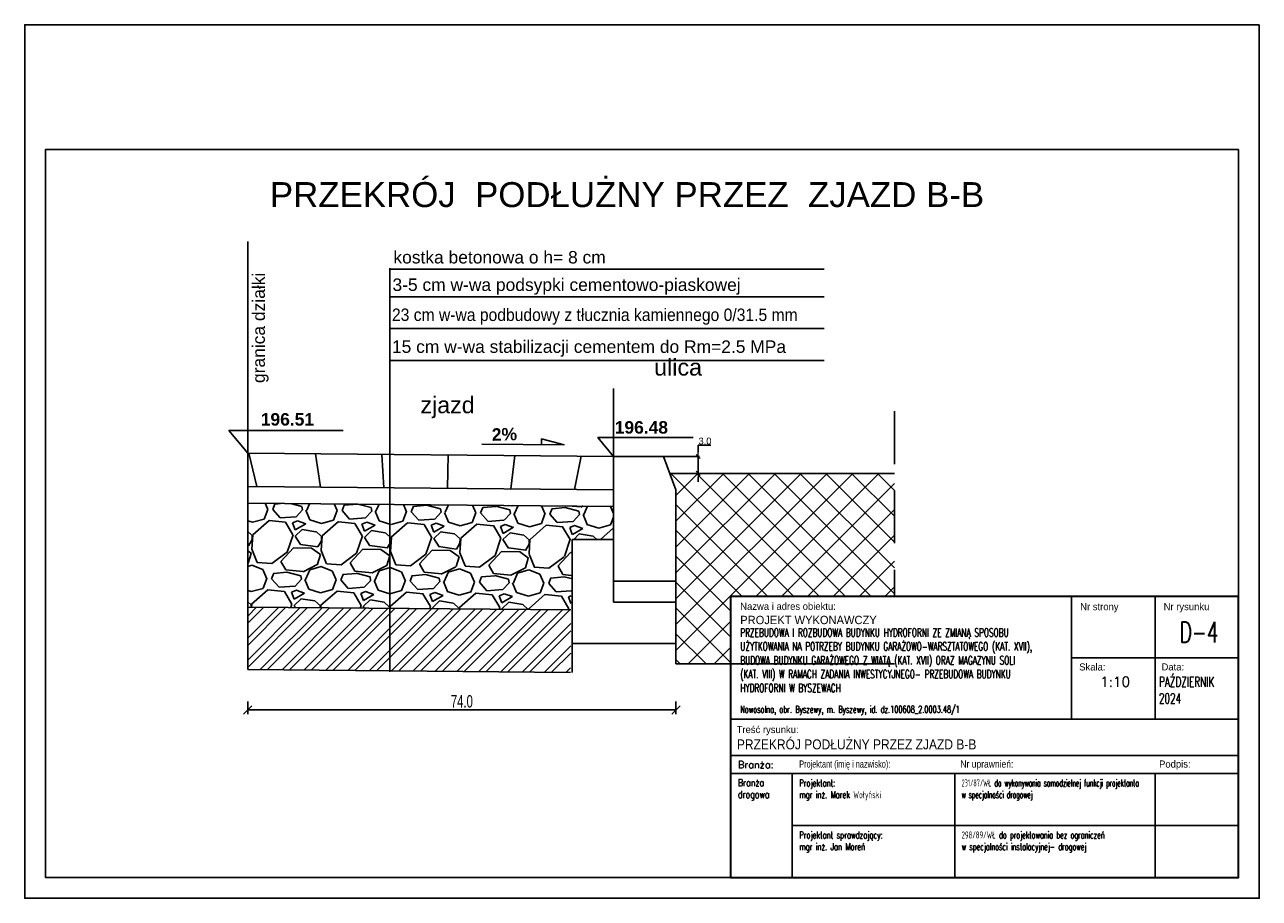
# Model space of a CAD drawing. Header units: centimetres. Extents: x 7405971 to 7406611, y 5745066 to 5745352.
# Tile 20 of 20: x 7406462 to 7406611, y 5745066 to 5745171. Entities that reach past the tile are written whole.
import ezdxf
from ezdxf.enums import TextEntityAlignment as Align

# ---------------------------------------------------------------- set-up
doc = ezdxf.new("R2010")
doc.units = ezdxf.units.CM
doc.header["$LTSCALE"] = 2
doc.header["$MEASUREMENT"] = 0
doc.linetypes.add('1', pattern=[0])
doc.linetypes.add('DASHED2', pattern=[9.525, 6.35, -3.175])
doc.layers.add('PROJ_RZEDNE', color=7, linetype='Continuous')
doc.styles.add('arial', font='arial.ttf', dxfattribs={"width": 0.65})
doc.styles.add('GENERATED_STYLE_1', font='arial.ttf')
doc.styles.add('RomanS', font='romans.shx', dxfattribs={"width": 0.75})
doc.styles.add('SANSSERIFBOLD', font='SASB____.pfb', dxfattribs={"height": 10})
doc.dimstyles.new('GENERATED_STYLE__1', dxfattribs={"dimtxt": 0.8, "dimasz": 0.5, "dimexe": 0.18, "dimexo": 0, "dimgap": 0.09, "dimtad": 1, "dimtih": 1, "dimtoh": 1, "dimdec": 1, "dimzin": 0, "dimdsep": 46, "dimtxsty": 'GENERATED_STYLE_1', "dimblk": 'ARROWHEAD_6', "dimcen": 0.09, "dimclrd": 7, "dimclre": 7, "dimclrt": 7, "dimadec": 0, "dimazin": 0, "dimtfac": 1, "dimtdec": 1, "dimtmove": 0, "dimatfit": 3, "dimfxl": 1, "dimtolj": 1, "dimtzin": 0, "dimarcsym": 0})
doc.dimstyles.new('Na zagospodarowaniu', dxfattribs={"dimtxt": 0.75, "dimasz": 0.3, "dimexe": 0.5, "dimexo": 2, "dimgap": 0.25, "dimtad": 1, "dimzin": 0, "dimdsep": 46, "dimtxsty": 'arial', "dimblk": 'OBLIQUE', "dimcen": -1, "dimclrd": 256, "dimclre": 256, "dimclrt": 256, "dimadec": 0, "dimazin": 0, "dimtfac": 1, "dimtix": 1, "dimtmove": 2, "dimatfit": 2, "dimldrblk": 'OBLIQUE', "dimfxl": 1, "dimfxlon": 1, "dimtolj": 1, "dimtzin": 0, "dimlwd": -1, "dimlwe": -1, "dimarcsym": 0})

# ---------------------------------------------------------------- blocks, each defined once
blk = doc.blocks.new('_OBLIQUE')
at = {"color": 0, "linetype": 'ByBlock'}
blk.add_line((-0.5, -0.5), (0.5, 0.5), dxfattribs=at)
blk = doc.blocks.new('*D138')
at = {"layer": 'PROJ_RZEDNE'}
for p, q in [((7406488.96, 5745089.16), (7406488.96, 5745087.66)), ((7406540.47, 5745088.16), (7406488.96, 5745088.16)), ((7406540.47, 5745089.16), (7406540.47, 5745087.66))]:
    blk.add_line(p, q, dxfattribs=at)
at = {"layer": 'PROJ_RZEDNE', "rotation": 180}
blk.add_blockref('_OBLIQUE', (7406488.96, 5745088.16), dxfattribs=at)
at = {"layer": 'PROJ_RZEDNE'}
blk.add_blockref('_OBLIQUE', (7406540.47, 5745088.16), dxfattribs=at)
at = {"layer": 'PROJ_RZEDNE', "insert": (7406514.72, 5745089.18), "char_height": 1.5, "attachment_point": 5, "style": 'arial'}
blk.add_mtext('\\A1;74.0', dxfattribs=at)
blk = doc.blocks.new('ARROWHEAD_6')
at = {"color": 0, "linetype": 'Continuous', "lineweight": 0}
for p, q in [((0, 0), (-1, 0)), ((-0.5, -0.5), (0.5, 0.5))]:
    blk.add_line(p, q, dxfattribs=at)
blk = doc.blocks.new('*D139')
at = {"layer": 'PROJ_RZEDNE', "color": 7, "lineweight": -2}
for p, q in [((7406544.68, 5745119.97), (7406543.14, 5745119.97)), ((7406543.14, 5745119.97), (7406543.14, 5745119.12)), ((7406538.97, 5745118.62), (7406543.32, 5745118.62)), ((7406543.14, 5745116.58), (7406543.14, 5745118.62)), ((7406539.73, 5745116.58), (7406543.32, 5745116.58)), ((7406543.14, 5745116.08), (7406543.14, 5745115.58))]:
    blk.add_line(p, q, dxfattribs=at)
at = {"layer": 'PROJ_RZEDNE', "color": 7, "lineweight": -2, "xscale": 0.5, "yscale": 0.5, "zscale": 0.5}
for p, rotation in [((7406543.14, 5745118.62), 270), ((7406543.14, 5745116.58), 90)]:
    blk.add_blockref('ARROWHEAD_6', p, dxfattribs=dict(at, rotation=rotation))
at = {"layer": 'PROJ_RZEDNE', "color": 7, "insert": (7406543.96, 5745120.47), "char_height": 0.8, "attachment_point": 5, "style": 'GENERATED_STYLE_1'}
blk.add_mtext('\\A1;3.0', dxfattribs=at)

msp = doc.modelspace()

# ---------------------------------------------------------------- hatches: boundary and pattern name
at = {"layer": 'PROJ_RZEDNE', "linetype": 'ByBlock'}
h = msp.add_hatch(dxfattribs=at)
h.set_pattern_fill('ANSI31', color=256, scale=62.499, angle=43.6323605, style=0)
h.set_pattern_definition([(88.632360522, (-65750187.469, 77052895.705), (-7.81014948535, 0.1864622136), [])])
h.paths.add_polyline_path([(7406488.96343, 5745119.00935), (7406488.96405, 5745115.00925), (7406532.94055, 5745114.61927), (7406532.96794, 5745118.61898)])
at = {"layer": 'PROJ_RZEDNE'}
h = msp.add_hatch(dxfattribs=at)
h.set_pattern_fill('ANSI37', color=256, scale=17.577844, angle=359.9987347, style=0)
h.set_pattern_definition([(404.998734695, (10940091.0465, 8121638.4696), (-1.5536422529, 1.5537108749), []), (494.998734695, (10940091.0465, 8121638.4696), (-1.5537108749, -1.5536422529), [])])
h.paths.add_polyline_path([(7406540.4673, 5745096.11917), (7406540.46747, 5745103.61905), (7406540.46771, 5745114.61887), (7406539.73176, 5745116.58156), (7406566.74263, 5745116.58097), (7406566.74226, 5745101.78587), (7406547.03892, 5745101.78587), (7406547.03892, 5745093.68064), (7406540.46725, 5745093.68078)])
at = {"layer": 'PROJ_RZEDNE', "linetype": '1'}
h = msp.add_hatch(dxfattribs=at)
h.set_pattern_fill('GRAVEL', color=256, scale=8.3332, angle=359.0462825, style=0)
h.set_pattern_definition([(227.0590699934, (-3588591.10275, -3815671.0914), (-67.904700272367, -73.878778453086), [1.121115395, -110.990624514]), (184.0160232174, (-3588591.8665, -3815671.9121), (100.123250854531, 6.667598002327), [1.9238692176, -190.4629922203]), (131.5567295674, (-3588593.78565, -3815672.04686), (81.794712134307, -93.039540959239), [1.3565449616, -134.29812283]), (266.3199714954, (-3588597.06982, -3815674.07577), (11.106124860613, 166.502207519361), [1.7519553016, -173.4435418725]), (291.8799366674, (-3588597.18227, -3815675.8241), (-39.995780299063, 100.678066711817), [1.717930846, -170.075388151]), (356.3199714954, (-3588596.54206, -3815677.4183), (-166.502207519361, 11.106124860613), [1.7519553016, -173.4435418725]), (36.740522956, (-3588594.7937, -3815677.53075), (-109.703632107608, -81.5173042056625), [2.316871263, -229.370067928]), (71.3016108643, (-3588592.9371, -3815676.1448), (61.375806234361, 182.334074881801), [2.1873650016, -216.5492142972]), (120.4758481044, (-3588592.23585, -3815674.0729), (-64.853213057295, 109.426224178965), [1.75788854, -174.031158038]), (174.2826407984, (-3588593.1274, -3815672.5579), (91.513797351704, -9.85778918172), [2.0069012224, -98.3381147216]), (221.4437202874, (-3588595.12432, -3815672.35794), (-101.510290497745, -89.988053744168), [2.5953584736, -256.94068059]), (137.8603573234, (-3588588.8225, -3815674.2964), (-57.49209523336, 50.963201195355), [0.885827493, -87.6973035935]), (170.5155168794, (-3588589.47934, -3815673.70207), (108.039184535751, -18.467242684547), [1.6852813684, -166.843258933]), (224.04628249, (-3588591.1416, -3815673.4244), (-0.1387039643, -8.3320455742), [1.178489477, -10.606434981]), (202.244873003, (-3588591.7082, -3815672.4148), (41.93763579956, 15.97057132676), [0.6346398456, -62.8291206]), (290.847691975, (-3588592.2956, -3815672.655), (-7.91593368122, 25.13484068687), [0.8975106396, -43.978144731]), (30.010039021, (-3588591.9762, -3815673.4938), (25.2735446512, 16.2479792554), [1.457718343, -47.1327699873]), (160.611333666, (-3588590.714, -3815672.7647), (16.52538718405, -8.60945350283), [1.054074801, -25.2978173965]), (15.4358228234, (-3588597.12817, -3815672.5746), (83.736567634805, 23.609097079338), [1.47664304, -146.188037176]), (69.3924584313, (-3588595.7048, -3815672.1816), (-34.853925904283, -91.097685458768), [1.238821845, -122.64310224]), (292.244873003, (-3588590.6861, -3815671.0983), (-15.97057132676, 41.93763579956), [1.269271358, -62.194489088]), (342.6567421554, (-3588590.20564, -3815672.27314), (-82.904343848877, 26.383176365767), [1.47664304, -146.188037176]), (338.4902372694, (-3588597.2142, -3815677.7405), (-41.38281994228, 17.357610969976), [1.423977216, -69.7749147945]), (293.8214230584, (-3588595.88937, -3815678.2626), (-40.134484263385, 92.346021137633), [1.1931309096, -118.120135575]), (65.847691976, (-3588590.7415, -3815679.4318), (17.357610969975, 41.38281994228), [1.269271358, -62.194489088]), (16.4003071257, (-3588590.2222, -3815678.2736), (-108.87140832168, -31.525030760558), [1.396902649, -138.292984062]), (68.49023727, (-3588594.8242, -3815679.3638), (-17.357610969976, -41.38281994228), [0.711988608, -70.4869034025]), (100.356214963, (-3588591.2415, -3815679.4234), (-7.7772297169, 33.46688626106), [0.424909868, -42.0662395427]), (165.010039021, (-3588591.3178, -3815679.0055), (24.85743275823, -8.74815746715), [1.717930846, -32.6407329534]), (185.0552884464, (-3588592.9773, -3815678.5611), (83.459159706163, 6.94500593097), [1.59205786, -157.613504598]), (302.736350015, (-3588591.9887, -3815674.2437), (-8.05463764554, 16.8027951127), [1.2018307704, -28.8439491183]), (352.2035090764, (-3588591.33874, -3815675.25464), (141.3673668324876, -19.022058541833), [2.098249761, -207.7263648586]), (59.99167839, (-3588589.2599, -3815675.5393), (-34.299110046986, -57.769503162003), [0.857952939, -84.9375921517]), (89.04628249, (-3588588.831, -3815674.796), (-8.19334161, 8.4707495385), [0.499992, -7.833208]), (119.3027196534, (-3588593.1398, -3815678.3084), (32.357254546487, -58.879134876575), [1.157681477, -114.610832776]), (47.0590699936, (-3588593.7064, -3815677.2988), (67.904700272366, 73.878778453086), [2.2422307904, -109.8695091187]), (359.04628249, (-3588592.179, -3815675.657), (8.4707495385, 8.19334161), [2.166632, -6.166568]), (324.3511289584, (-3588590.01255, -3815675.69344), (82.349527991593, -59.711358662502), [1.317595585, -130.441865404]), (253.100886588, (-3588588.9419, -3815676.4614), (-8.88686143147, -33.189478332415), [1.2133305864, -59.453281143]), (206.6922578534, (-3588589.29457, -3815677.6223), (-159.695905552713, -80.6850804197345), [1.975510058, -195.5758222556]), (174.4723612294, (-3588591.05955, -3815678.5097), (-108.177888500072, 10.135197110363), [2.089958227, -206.9056345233])])
h.paths.add_polyline_path([(7406488.96403, 5745100.50892), (7406527.84153, 5745100.16403), (7406527.89967, 5745108.65359), (7406532.96772, 5745108.61915), (7406532.9678, 5745112.61884), (7406488.96403, 5745113.0092)])
at = {"layer": 'PROJ_RZEDNE'}
h = msp.add_hatch(dxfattribs=at)
h.set_pattern_fill('ANSI32', scale=5, style=0)
h.set_pattern_definition([(45, (-4.7032, 0.003), (-1.32582521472, 1.32582521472), []), (45, (-3.8193, 0.003), (-1.32582521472, 1.32582521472), [])])
h.paths.add_polyline_path([(7406488.96403, 5745100.50892), (7406488.96403, 5745093.01217), (7406527.79836, 5745092.67042), (7406527.81488, 5745096.27163), (7406527.84153, 5745100.16403)])

# ---------------------------------------------------------------- linework, layer by layer
for p, q in [((7406588.06111, 5745101.78587), (7406588.06111, 5745087.05775)), ((7406598.09845, 5745101.78587), (7406598.09845, 5745087.05775)), ((7406547.03892, 5745087.05775), (7406608.1358, 5745087.05775)), ((7406547.03892, 5745082.69369), (7406608.1358, 5745082.69369)), ((7406547.03892, 5745080.51166), (7406608.1358, 5745080.51166)), ((7406547.03892, 5745080.51166), (7406608.1358, 5745080.51166)), ((7406554.45783, 5745068.01166), (7406554.45783, 5745080.51166)), ((7406574.02376, 5745068.01166), (7406574.02376, 5745080.51166)), ((7406598.09845, 5745068.01166), (7406598.09845, 5745080.51166)), ((7406554.45783, 5745074.26166), (7406608.1358, 5745074.26166))]:
    msp.add_line(p, q)
at = {"lineweight": 30}
msp.add_lwpolyline([(7406547.03892, 5745068.01166), (7406608.1358, 5745068.01166), (7406608.1358, 5745101.78587), (7406547.03892, 5745101.78587)], close=True, dxfattribs=at)
msp.add_lwpolyline([(7406608.1358, 5745094.42181), (7406588.06111, 5745094.42181)])
at = {"layer": 'PROJ_RZEDNE', "color": 7, "linetype": 'Continuous', "lineweight": 25, "ltscale": 0.5}
msp.add_line((7406488.96403, 5745093.01217, -28.14503), (7406488.96403, 5745144.43893, -25.48094), dxfattribs=at)
at = {"layer": 'PROJ_RZEDNE'}
for p, q in [((7406506.07189, 5745141.2651, -21.64072), (7406506.07099, 5745092.73933, -21.64072)), ((7406532.96794, 5745118.61898, -11.42), (7406532.9676, 5745103.61923, -11.42)), ((7406539.73175, 5745116.58156, -11.42), (7406566.74265, 5745116.58097, -11.42)), ((7406527.96778, 5745108.61925, -11.42), (7406527.96751, 5745096.11945, -11.42)), ((7406532.96771, 5745108.61915, -11.42), (7406527.96778, 5745108.61925, -11.42)), ((7406532.9676, 5745103.61923, -11.42), (7406532.96754, 5745101.11926, -11.42)), ((7406540.46747, 5745103.61905, -11.42), (7406532.9676, 5745103.61923, -11.42)), ((7406540.46741, 5745101.11909, -11.42), (7406532.96754, 5745101.11926, -11.42)), ((7406527.96751, 5745096.11945, -11.42), (7406540.4673, 5745096.11917, -11.42)), ((7406540.4697, 5745093.68078, -11.42), (7406566.742, 5745093.68021, -11.42))]:
    msp.add_line(p, q, dxfattribs=at)
at = {"layer": 'PROJ_RZEDNE', "color": 7}
for p, q in [((7406506.07189, 5745141.11512, -21.6), (7406558.27852, 5745141.11397, -21.6)), ((7406506.07183, 5745137.81843, -21.6), (7406558.27844, 5745137.81727, -21.6)), ((7406506.07175, 5745133.98726, -21.6), (7406558.27836, 5745133.98611, -21.6)), ((7406506.11024, 5745130.1561, -21.6), (7406558.27827, 5745130.15494, -21.6)), ((7406532.96794, 5745118.61898, -11.42), (7406532.9676, 5745103.61923, -11.42))]:
    msp.add_line(p, q, dxfattribs=at)
at = {"layer": 'PROJ_RZEDNE', "color": 7, "linetype": 'DASHED2', "ltscale": 0.5}
msp.add_line((7406566.74282, 5745124.05836, -21.64072), (7406566.74226, 5745101.78587, -21.64072), dxfattribs=at)
at = {"layer": 'PROJ_RZEDNE', "linetype": 'ByBlock'}
for p, q in [((7406532.96794, 5745118.61898, -11.42), (7406488.96293, 5745119.00936, -11.42)), ((7406532.96784, 5745114.61889, -11.42), (7406488.96403, 5745115.00926, -11.42)), ((7406532.9678, 5745112.61884, -11.42), (7406488.96403, 5745113.0092, -11.42)), ((7406527.84153, 5745100.16403, -11.42), (7406488.96403, 5745100.50892, -11.42)), ((7406527.79848, 5745092.67041, -11.42), (7406488.96403, 5745093.01217, -11.42))]:
    msp.add_line(p, q, dxfattribs=at)
at = {"layer": 'PROJ_RZEDNE', "color": 7, "linetype": 'ByBlock'}
for p, q in [((7406532.96794, 5745118.61898, -11.42), (7406532.96772, 5745109.2535, -11.42)), ((7406540.46747, 5745103.61905, -11.42), (7406540.46725, 5745093.68078, -11.42)), ((7406527.96751, 5745096.11945, -11.42), (7406527.9757, 5745092.63574, -11.42))]:
    msp.add_line(p, q, dxfattribs=at)
at = {"layer": 'PROJ_RZEDNE'}
for points in [[(7406610.6358, 5745170.51166), (7406610.6358, 5745065.51166), (7406462.1358, 5745065.51166), (7406462.1358, 5745170.51166)], [(7406610.6358, 5745170.51166), (7406610.6358, 5745065.51166), (7406462.1358, 5745065.51166), (7406462.1358, 5745170.51166)], [(7406608.1358, 5745155.51166), (7406608.1358, 5745068.01166), (7406464.6358, 5745068.01166), (7406464.6358, 5745155.51166)], [(7406608.1358, 5745155.51166), (7406608.1358, 5745068.01166), (7406464.6358, 5745068.01166), (7406464.6358, 5745155.51166)]]:
    msp.add_lwpolyline(points, close=True, dxfattribs=at)
at = {"layer": 'PROJ_RZEDNE', "elevation": -11.42}
for points in [[(7406488.96364, 5745128.81271), (7406488.96343, 5745119.00876), (7406486.69798, 5745121.72894), (7406500.43776, 5745121.72864)], [(7406532.96812, 5745126.78882), (7406532.96794, 5745118.61899), (7406531.0801, 5745120.88577), (7406542.52973, 5745120.88552)], [(7406517.10294, 5745120.10135), (7406527.01197, 5745120.03119), (7406524.31354, 5745120.71647), (7406524.30882, 5745120.05033)]]:
    msp.add_lwpolyline(points, dxfattribs=at)
msp.add_lwpolyline([(7406540.46747, 5745103.61905), (7406532.9676, 5745103.61923), (7406532.96794, 5745118.61898), (7406538.96783, 5745118.61886), (7406540.46771, 5745114.61887)], close=True, dxfattribs=at)

# ---------------------------------------------------------------- texts
at = {"lineweight": 15, "char_height": 0.85, "width": 63.0010262, "attachment_point": 1, "line_spacing_factor": 1.5, "style": 'RomanS'}
for s, insert in [('\\A1;{\\FIC-Romans;\\W1;Nazwa i adres obiektu:}', (7406548.19954, 5745101.03046)), ('\\A1;{\\FIC-Romans;\\W1;Nr strony}', (7406589.093, 5745100.98883)), ('\\A1;{\\FIC-Romans;\\W1;Nr rysunku}', (7406599.13034, 5745100.98883)), ('\\A1;{\\FIC-Romans;\\W1;Skala:}', (7406588.97416, 5745093.74297)), ('\\A1;{\\FIC-Romans;\\W1;Data:}', (7406598.87384, 5745093.74707)), ('\\pxt2;{\\W0.68;Nowosolna, obr. Byszewy, m. Byszewy, id. dz.100608_2.0003.48/1}', (7406548.19954, 5745088.65383)), ('\\A1;{\\FIC-Romans;\\W1;Treść rysunku:}', (7406547.76884, 5745086.217)), ('\\A1;{\\W1;Branża:}', (7406547.92238, 5745082.01343)), ('\\A1;{\\FIC-Romans;\\W0.75;Projektant (imię i nazwisko):}', (7406555.29632, 5745082.07454)), ('\\A1;{\\FIC-Romans;\\W0.9;Nr uprawnień:}', (7406574.68485, 5745082.07454)), ('\\A1;{\\FIC-Romans;\\W1;Podpis:}', (7406598.5816, 5745082.07454)), ('\\A1;\\pxsm1,;{\\W0.8;Branża\\Pdrogowa}', (7406547.92238, 5745079.8314)), ('\\A1;\\pxsm1,;{\\W0.7;Projektant:\\Pmgr inż. Marek Wołyński}', (7406555.29632, 5745079.79588)), ('\\pxsm1,;{\\W0.5;231/87/WŁ do wykonywania samodzielnej funkcji projektanta \\Pw specjalności drogowej}', (7406574.82843, 5745079.79588)), ('\\A1;\\pxsm1,;{\\W0.7;Projektant sprawdzający:\\Pmgr inż. Jan Moreń}', (7406555.29632, 5745073.54588)), ('\\A1;\\pxsm1,;{\\W0.6;298/89/WŁ do projektowania bez ograniczeń \\Pw specjalności instalacyjnej- drogowej}', (7406574.82843, 5745073.54588))]:
    msp.add_mtext(s, dxfattribs=dict(at, insert=insert))
at = {"lineweight": 30, "attachment_point": 1, "line_spacing_factor": 1.5, "style": 'RomanS'}
for s, insert, char_height, width in [('\\A1;{\\Fic-romans.shx;\\W1;PROJEKT WYKONAWCZY}', (7406548.19954, 5745099.46343), 1, 63.0010262), ('\\pxsm1,qc;\\A1;\\W0.65;D-4', (7406598.56387, 5745098.75586), 2.5, 9.635427), ('\\pxsm1,;{\\W0.65;PRZEBUDOWA I ROZBUDOWA BUDYNKU HYDROFORNI ZE ZMIANĄ SPOSOBU \\PUŻYTKOWANIA NA POTRZEBY BUDYNKU GARAŻOWO-WARSZTATOWEGO (KAT. XVII), \\PBUDOWA BUDYNKU GARAŻOWEGO Z WIATĄ (KAT. XVII) ORAZ MAGAZYNU SOLI \\P(KAT. VIII) W RAMACH ZADANIA INWESTYCYJNEGO- PRZEBUDOWA BUDYNKU \\PHYDROFORNI W BYSZEWACH}', (7406548.19954, 5745097.95275), 1, 63.0010262), ('\\A1;\\pxsm1,;{\\W0.65;PAŹDZIERNIK \\P2024}', (7406598.56387, 5745092.1418), 1.2, 63.0010262), ('\\A1;\\W1;1:10', (7406591.48821, 5745092.1418), 1.2, 63.0010262), ('\\A1;\\Fic-romans.shx|c238;\\W0.9;PRZEKRÓJ PODŁUŻNY PRZEZ ZJAZD B-B', (7406547.7971, 5745084.61173), 1.2, 63.0010262)]:
    msp.add_mtext(s, dxfattribs=dict(at, insert=insert, char_height=char_height, width=width))
at = {"layer": 'PROJ_RZEDNE', "color": 7, "lineweight": -3, "style": 'arial'}
msp.add_text('PRZEKRÓJ  PODŁUŻNY PRZEZ  ZJAZD B-B', height=3, dxfattribs=at).set_placement((7406491.62661, 5745148.59085))
at = {"layer": 'PROJ_RZEDNE', "color": 7, "style": 'arial'}
for s, rotation, p in [('kostka betonowa o h= 8 cm ', 359.9987346, (7406506.48683, 5745142.56216, -21.6)), ('granica działki', 89.9987346, (7406490.27642, 5745127.44362, -11.42)), ('3-5 cm w-wa podsypki cementowo-piaskowej', 359.9987346, (7406506.37187, 5745139.26047, -21.6)), ('15 cm w-wa stabilizacji cementem do Rm=2.5 MPa', 359.9987346, (7406506.31015, 5745131.81792, -21.6))]:
    msp.add_text(s, height=1.4985, rotation=rotation, dxfattribs=at).set_placement(p, align=Align.MIDDLE_LEFT)
at = {"layer": 'PROJ_RZEDNE', "color": 7, "style": 'arial', "width": 0.9}
msp.add_text('23 cm w-wa podbudowy z tłucznia kamiennego 0/31.5 mm', height=1.4985, rotation=359.9987346, dxfattribs=at).set_placement((7406506.31023, 5745135.64908, -21.6), align=Align.MIDDLE_LEFT)
at = {"layer": 'PROJ_RZEDNE', "color": 7, "style": 'arial'}
for s, height, p in [('ulica', 2.005992, (7406537.84548, 5745129.34486, -10.84072)), ('zjazd', 1.998, (7406509.73975, 5745124.81074, -21.6))]:
    msp.add_text(s, height=height, dxfattribs=at).set_placement(p, align=Align.MIDDLE_LEFT)
at = {"layer": 'PROJ_RZEDNE', "color": 7, "style": 'SANSSERIFBOLD'}
for s, rotation, p in [('196.51', 359.9987346, (7406490.53275, 5745122.32873, -11.42)), ('2%%%', 1.6874609, (7406518.34202, 5745120.48978, -11.42)), ('196.48', 359.9987346, (7406533.10804, 5745121.36177, -11.42))]:
    msp.add_text(s, height=1.5, rotation=rotation, dxfattribs=at).set_placement(p)

# ---------------------------------------------------------------- dimensions: what is measured, and where the dimension line sits
at = {"layer": 'PROJ_RZEDNE'}
dim = msp.add_linear_dim(base=(7406543.14109, 5745118.61886, -28.3864), p1=(7406539.73176, 5745116.58156, -11.42), p2=(7406538.96783, 5745118.61886, -11.42), angle=90, text='3.0', dimstyle='GENERATED_STYLE__1', dxfattribs=at)
dim.commit()
dim.dimension.update_dxf_attribs({"geometry": '*D139', "text_midpoint": (7406543.95769, 5745119.96731, -28.3864), "dimtype": 160})
dim = msp.add_linear_dim(base=(7406488.96403, 5745088.16372, -28.3864), p1=(7406540.4673, 5745099.21858, -11.42), p2=(7406488.96403, 5745097.97457, -15.03931), text='74.0', dimstyle='Na zagospodarowaniu', override={"dimtxt": 1.5, "dimasz": 1, "dimtxsty": 'arial', "dimfxl": 1, "dimfxlon": 1}, dxfattribs=at)
dim.commit()
dim.dimension.update_dxf_attribs({"geometry": '*D138', "text_midpoint": (7406514.71567, 5745089.17958, -28.3864)})

doc.saveas('drawing.dxf')
